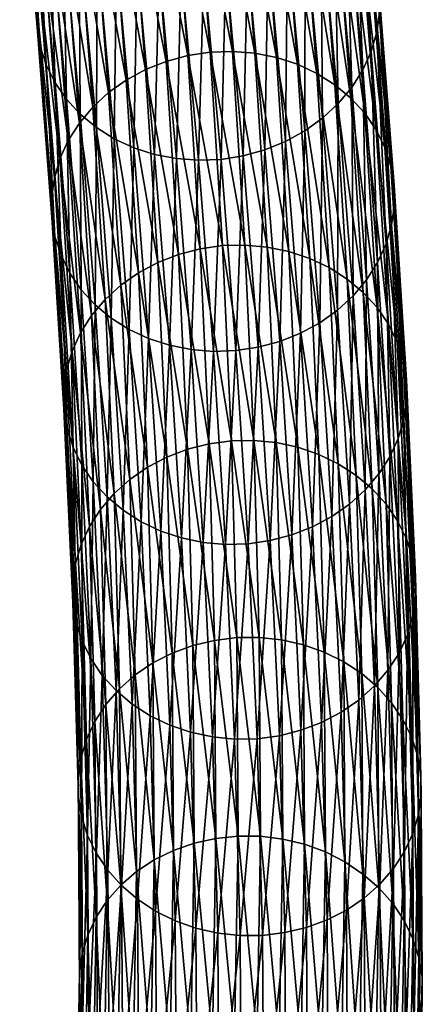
# Model space of a CAD drawing. Header units: centimetres. Extents: x -1886 to 2760, y -2774 to 68.
# Tile 14 of 77: x 2.905 to 3.298, y 52.906 to 53.866. Entities that reach past the tile are written whole.
import ezdxf

# ---------------------------------------------------------------- set-up
doc = ezdxf.new("R2010")
doc.units = ezdxf.units.CM
doc.layers.get('0').update_dxf_attribs({"true_color": 0x086e87})

msp = doc.modelspace()

# ---------------------------------------------------------------- meshes
at = {"color": 9, "true_color": 0xc1c1c1}
mesh = msp.add_polyface(dxfattribs=at)
corners = [(3.255757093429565, 53.89165496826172, -1104.908447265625), (3.270260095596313, 53.70380401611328, -1104.734619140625), (3.270440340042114, 53.68468856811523, -1104.73779296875), (3.255929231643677, 53.87250518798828, -1104.91162109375), (3.267768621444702, 53.66563034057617, -1104.740844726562), (3.253262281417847, 53.85338592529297, -1104.91455078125), (3.23872709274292, 54.07759094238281, -1105.081665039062), (3.23891019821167, 54.05839538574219, -1105.084716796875), (3.236247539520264, 54.03921890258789, -1105.087646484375), (3.254155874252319, 53.62900161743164, -1104.746459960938), (3.239661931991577, 53.81658935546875, -1104.920043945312), (3.247815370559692, 53.83464050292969, -1104.91748046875), (3.222656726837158, 54.00225830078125, -1105.093017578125), (3.230804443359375, 54.0203971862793, -1105.090454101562), (3.26231837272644, 53.64695739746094, -1104.743774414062), (3.228871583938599, 53.79955673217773, -1104.922485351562), (3.211875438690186, 53.98512268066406, -1105.095336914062), (3.215694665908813, 53.78380966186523, -1104.924560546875), (3.198705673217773, 53.96926116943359, -1105.097412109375), (3.18315052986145, 53.75720977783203, -1104.927734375), (3.166183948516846, 53.94240188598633, -1105.100341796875), (3.183391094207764, 53.95493698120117, -1105.098999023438), (3.200369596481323, 53.76960754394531, -1104.926391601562), (3.164283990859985, 53.74686431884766, -1104.928833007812), (3.147329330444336, 53.93192291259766, -1105.101196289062), (3.144123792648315, 53.73870849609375, -1104.929443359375), (3.12718391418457, 53.92362213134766, -1105.101684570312), (3.101361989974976, 53.72943115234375, -1104.929443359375), (3.084441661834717, 53.9140739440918, -1105.101440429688), (3.106099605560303, 53.91763687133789, -1105.101806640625), (3.123028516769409, 53.73286056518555, -1104.9296875), (3.086698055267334, 54.10046005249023, -1105.273315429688), (3.10776424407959, 54.10658645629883, -1105.2734375), (3.079472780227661, 53.72855377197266, -1104.928833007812), (3.076252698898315, 54.0208625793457, -1104.881225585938), (3.09069037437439, 53.83391952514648, -1104.708374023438), (3.112591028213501, 53.83465194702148, -1104.708862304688), (3.098146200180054, 54.0217399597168, -1104.8818359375), (3.134334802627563, 53.8328971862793, -1104.709716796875), (3.119879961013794, 54.02012252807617, -1104.882934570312), (3.175883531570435, 53.82211685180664, -1104.712646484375), (3.161410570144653, 54.00959396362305, -1104.885986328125), (3.141094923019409, 54.01605987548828, -1104.88427734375), (3.155560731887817, 53.82870101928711, -1104.711059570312), (3.194939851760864, 53.81319427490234, -1104.714599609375), (3.180454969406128, 54.00078201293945, -1104.88818359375), (3.212441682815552, 53.80214309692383, -1104.716918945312), (3.197944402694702, 53.98982238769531, -1104.890502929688), (3.241613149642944, 53.77449417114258, -1104.722290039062), (3.227108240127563, 53.96229934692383, -1104.89599609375), (3.213591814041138, 53.97692489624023, -1104.893188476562), (3.228091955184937, 53.7891731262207, -1104.719482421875), (3.252715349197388, 53.75830459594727, -1104.725219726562), (3.238208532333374, 53.94615173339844, -1104.899047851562), (3.261277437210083, 53.74091720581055, -1104.728271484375), (3.246764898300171, 53.92879104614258, -1104.902099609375), (3.252658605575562, 53.91051864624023, -1104.9052734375), (3.267168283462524, 53.72265243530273, -1104.7314453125), (3.235630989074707, 54.09648132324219, -1105.078491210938), (3.229741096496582, 54.1147575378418, -1105.075317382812), (3.124505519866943, 53.64585113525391, -1104.535400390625), (3.14626407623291, 53.6439323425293, -1104.5361328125), (3.187827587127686, 53.63286972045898, -1104.538696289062), (3.167492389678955, 53.63959503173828, -1104.537231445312)]
mesh.append_faces([[corners[k] for k in face] for face in [(0, 1, 2), (2, 3, 0), (4, 5, 3), (6, 0, 3), (7, 3, 5), (5, 8, 7), (9, 10, 11), (10, 12, 13), (13, 11, 10), (14, 11, 5), (11, 13, 8), (8, 5, 11), (12, 10, 15), (15, 16, 12), (16, 15, 17), (17, 18, 16), (19, 20, 21), (21, 22, 19), (22, 21, 18), (18, 17, 22), (20, 19, 23), (23, 24, 20), (24, 23, 25), (25, 26, 24), (27, 28, 29), (29, 30, 27), (30, 29, 26), (26, 25, 30), (31, 29, 28), (32, 26, 29), (28, 27, 33), (34, 35, 36), (36, 37, 34), (37, 36, 38), (38, 39, 37), (40, 41, 42), (42, 43, 40), (43, 42, 39), (39, 38, 43), (41, 40, 44), (44, 45, 41), (45, 44, 46), (46, 47, 45), (48, 49, 50), (50, 51, 48), (51, 50, 47), (47, 46, 51), (49, 48, 52), (52, 53, 49), (53, 52, 54), (54, 55, 53), (1, 0, 56), (56, 57, 1), (58, 56, 0), (57, 56, 55), (55, 54, 57), (59, 55, 56), (60, 36, 35), (61, 38, 36), (62, 40, 43), (63, 43, 38)]], dxfattribs={"vtx2": -1, "color": 9})
mesh = msp.add_polyface(dxfattribs=at)
corners = [(3.065050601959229, 54.09677124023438, -1105.27294921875), (3.084441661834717, 53.9140739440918, -1105.101440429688), (3.062564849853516, 53.91305541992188, -1105.100708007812), (3.043187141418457, 54.09563064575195, -1105.272094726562), (3.040836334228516, 53.91455078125, -1105.099609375), (3.079472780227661, 53.72855377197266, -1104.928833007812), (3.057733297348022, 53.73017501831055, -1104.927856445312), (3.016203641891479, 53.74071502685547, -1104.924682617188), (2.999333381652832, 53.92485809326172, -1105.09619140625), (3.019639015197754, 53.91850280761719, -1105.09814453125), (3.03652024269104, 53.7342414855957, -1104.926391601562), (3.000284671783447, 54.1008415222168, -1105.269165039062), (3.021472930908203, 54.09700775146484, -1105.270751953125), (2.997159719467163, 53.74952697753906, -1104.922607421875), (2.980293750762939, 53.9335823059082, -1105.093994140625), (2.979669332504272, 53.7604866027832, -1104.920166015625), (2.962814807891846, 53.94446182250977, -1105.091552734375), (2.950501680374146, 53.78800964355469, -1104.914672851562), (2.933658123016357, 53.97187423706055, -1105.0859375), (2.947173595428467, 53.95729446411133, -1105.0888671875), (2.964022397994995, 53.77338409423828, -1104.91748046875), (2.945191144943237, 53.63595581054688, -1104.736938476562), (2.930850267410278, 53.82152557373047, -1104.908569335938), (2.939404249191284, 53.80416107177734, -1104.911743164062), (2.922564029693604, 53.98799133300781, -1105.082885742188), (2.914009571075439, 54.00534439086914, -1105.079711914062), (2.936206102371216, 53.67306900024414, -1104.730590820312), (2.921860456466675, 53.85865783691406, -1104.902221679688), (2.924955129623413, 53.83979415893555, -1104.905395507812), (2.905022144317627, 54.04250335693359, -1105.073364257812), (2.90811824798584, 54.02362060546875, -1105.076538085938), (2.939299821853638, 53.65422439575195, -1104.733764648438), (2.936026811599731, 53.69218444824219, -1104.727416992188), (2.921683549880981, 53.87781143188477, -1104.899169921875), (2.938699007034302, 53.71124267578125, -1104.724365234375), (2.924350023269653, 53.89692687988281, -1104.896118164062), (2.90484094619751, 54.06170654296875, -1105.0703125), (2.952312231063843, 53.74787521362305, -1104.71875), (2.937948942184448, 53.93372344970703, -1104.890625), (2.929800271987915, 53.91567230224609, -1104.893188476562), (2.944151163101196, 53.72991561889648, -1104.721435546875), (2.912945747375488, 54.09969711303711, -1105.064575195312), (2.907509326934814, 54.08087158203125, -1105.0673828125), (2.963107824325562, 53.76479339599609, -1104.71630859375), (2.94874119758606, 53.95074462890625, -1104.88818359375), (2.976296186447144, 53.78041839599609, -1104.714111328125), (2.961920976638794, 53.96648788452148, -1104.886108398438), (3.008857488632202, 53.80674743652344, -1104.710571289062), (2.994460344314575, 53.99309158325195, -1104.882934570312), (2.977246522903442, 53.98069000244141, -1104.884399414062), (2.991626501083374, 53.79449081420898, -1104.712158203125), (3.027733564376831, 53.81694030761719, -1104.70947265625), (3.013330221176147, 54.0034294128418, -1104.881958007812), (3.047905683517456, 53.82494354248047, -1104.708740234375), (3.033491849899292, 54.01158142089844, -1104.881225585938), (3.09069037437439, 53.83391952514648, -1104.708374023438), (3.076252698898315, 54.0208625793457, -1104.881225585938), (3.054583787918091, 54.01743698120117, -1104.881103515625), (3.069009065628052, 53.83064270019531, -1104.708374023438), (3.05979061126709, 53.63662719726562, -1104.53564453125), (3.102591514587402, 53.6452751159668, -1104.535034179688), (3.080904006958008, 53.64215850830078, -1104.53515625)]
mesh.append_faces([[corners[k] for k in face] for face in [(0, 1, 2), (3, 2, 4), (5, 2, 1), (2, 5, 6), (6, 4, 2), (7, 8, 9), (9, 10, 7), (10, 9, 4), (4, 6, 10), (11, 9, 8), (12, 4, 9), (8, 7, 13), (13, 14, 8), (14, 13, 15), (15, 16, 14), (17, 18, 19), (19, 20, 17), (20, 19, 16), (16, 15, 20), (21, 22, 23), (18, 17, 23), (23, 24, 18), (24, 23, 22), (22, 25, 24), (26, 27, 28), (27, 29, 30), (30, 28, 27), (31, 28, 22), (28, 30, 25), (25, 22, 28), (32, 33, 27), (33, 32, 34), (34, 35, 33), (29, 27, 33), (36, 33, 35), (37, 38, 39), (39, 40, 37), (41, 39, 38), (40, 39, 35), (35, 34, 40), (42, 35, 39), (38, 37, 43), (43, 44, 38), (44, 43, 45), (45, 46, 44), (47, 48, 49), (49, 50, 47), (50, 49, 46), (46, 45, 50), (48, 47, 51), (51, 52, 48), (52, 51, 53), (53, 54, 52), (55, 56, 57), (57, 58, 55), (58, 57, 54), (54, 53, 58), (59, 53, 51), (60, 55, 58), (61, 58, 53)]], dxfattribs={"vtx2": -1, "color": 9})
mesh = msp.add_polyface(dxfattribs=at)
corners = [(3.255929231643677, 53.87250518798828, -1104.91162109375), (3.270440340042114, 53.68468856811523, -1104.73779296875), (3.267768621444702, 53.66563034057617, -1104.740844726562), (3.247815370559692, 53.83464050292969, -1104.91748046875), (3.26231837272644, 53.64695739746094, -1104.743774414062), (3.254155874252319, 53.62900161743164, -1104.746459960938), (3.253262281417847, 53.85338592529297, -1104.91455078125), (3.239661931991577, 53.81658935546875, -1104.920043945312), (3.243363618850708, 53.61206817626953, -1104.7490234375), (3.228871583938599, 53.79955673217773, -1104.922485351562), (3.230171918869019, 53.59645080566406, -1104.751220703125), (3.215694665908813, 53.78380966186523, -1104.924560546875), (3.197613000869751, 53.57011032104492, -1104.754638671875), (3.18315052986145, 53.75720977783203, -1104.927734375), (3.200369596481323, 53.76960754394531, -1104.926391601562), (3.214842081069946, 53.58237075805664, -1104.753051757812), (3.178735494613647, 53.55991744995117, -1104.755737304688), (3.164283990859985, 53.74686431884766, -1104.928833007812), (3.158561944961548, 53.55191421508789, -1104.756469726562), (3.144123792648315, 53.73870849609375, -1104.929443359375), (3.115778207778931, 53.54293823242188, -1104.7568359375), (3.101361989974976, 53.72943115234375, -1104.929443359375), (3.123028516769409, 53.73286056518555, -1104.9296875), (3.137460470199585, 53.54621124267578, -1104.7568359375), (3.270260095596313, 53.70380401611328, -1104.734619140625), (3.282233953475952, 53.51409912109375, -1104.560180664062), (3.28241229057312, 53.49501800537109, -1104.563354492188), (3.279733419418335, 53.47601699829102, -1104.56640625), (3.266117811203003, 53.43955230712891, -1104.572265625), (3.274280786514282, 53.45741653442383, -1104.569458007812), (3.255313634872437, 53.42273712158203, -1104.574829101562), (3.242119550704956, 53.40723419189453, -1104.5771484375), (3.22678017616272, 53.3932991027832, -1104.5791015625), (3.102591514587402, 53.6452751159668, -1104.535034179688), (3.111453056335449, 53.45498275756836, -1104.361083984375), (3.133365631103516, 53.45535278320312, -1104.361206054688), (3.124505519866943, 53.64585113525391, -1104.535400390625), (3.112591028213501, 53.83465194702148, -1104.708862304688), (3.14626407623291, 53.6439323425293, -1104.5361328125), (3.155128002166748, 53.4532470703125, -1104.36181640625), (3.155560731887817, 53.82870101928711, -1104.711059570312), (3.167492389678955, 53.63959503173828, -1104.537231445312), (3.187827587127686, 53.63286972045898, -1104.538696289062), (3.134334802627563, 53.8328971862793, -1104.709716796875), (3.196707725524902, 53.44181823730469, -1104.364135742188), (3.17636775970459, 53.44871520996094, -1104.36279296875), (3.175883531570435, 53.82211685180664, -1104.712646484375), (3.206889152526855, 53.62382507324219, -1104.54052734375), (3.194939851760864, 53.81319427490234, -1104.714599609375), (3.215774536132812, 53.4326171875, -1104.365844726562), (3.22439432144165, 53.61266708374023, -1104.542724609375), (3.212441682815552, 53.80214309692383, -1104.716918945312), (3.233281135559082, 53.42131805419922, -1104.367919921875), (3.253579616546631, 53.58485412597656, -1104.547973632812), (3.241613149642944, 53.77449417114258, -1104.722290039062), (3.228091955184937, 53.7891731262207, -1104.719482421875), (3.240051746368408, 53.599609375, -1104.545166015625), (3.26246976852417, 53.39328384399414, -1104.372802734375), (3.248945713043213, 53.40813827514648, -1104.370239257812), (3.264686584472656, 53.56861877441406, -1104.55078125), (3.252715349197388, 53.75830459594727, -1104.725219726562), (3.273245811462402, 53.55120849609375, -1104.553833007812), (3.261277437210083, 53.74091720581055, -1104.728271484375), (3.267168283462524, 53.72265243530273, -1104.7314453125), (3.279139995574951, 53.53293228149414, -1104.557006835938)]
mesh.append_faces([[corners[k] for k in face] for face in [(0, 1, 2), (3, 4, 5), (6, 2, 4), (7, 5, 8), (8, 9, 7), (9, 8, 10), (10, 11, 9), (12, 13, 14), (14, 15, 12), (15, 14, 11), (11, 10, 15), (13, 12, 16), (16, 17, 13), (17, 16, 18), (18, 19, 17), (20, 21, 22), (22, 23, 20), (23, 22, 19), (19, 18, 23), (24, 25, 26), (26, 1, 24), (1, 26, 27), (27, 2, 1), (28, 5, 4), (4, 29, 28), (29, 4, 2), (2, 27, 29), (30, 8, 5), (31, 10, 8), (32, 15, 10), (33, 34, 35), (35, 36, 33), (37, 36, 38), (36, 35, 39), (39, 38, 36), (40, 41, 42), (43, 38, 41), (44, 42, 41), (45, 41, 38), (38, 39, 45), (46, 42, 47), (47, 48, 46), (49, 47, 42), (48, 47, 50), (50, 51, 48), (52, 50, 47), (53, 54, 55), (55, 56, 53), (56, 55, 51), (51, 50, 56), (57, 53, 56), (58, 56, 50), (54, 53, 59), (59, 60, 54), (60, 59, 61), (61, 62, 60), (25, 24, 63), (63, 64, 25), (64, 63, 62), (62, 61, 64)]], dxfattribs={"vtx2": -1, "color": 9})
mesh = msp.add_polyface(dxfattribs=at)
corners = [(3.101361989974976, 53.72943115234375, -1104.929443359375), (3.115778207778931, 53.54293823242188, -1104.7568359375), (3.093877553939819, 53.54220199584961, -1104.75634765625), (3.079472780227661, 53.72855377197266, -1104.928833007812), (3.072130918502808, 53.54396057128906, -1104.755493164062), (3.057733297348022, 53.73017501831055, -1104.927856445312), (3.030584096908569, 53.55474472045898, -1104.752563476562), (3.016203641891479, 53.74071502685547, -1104.924682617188), (3.03652024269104, 53.7342414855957, -1104.926391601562), (3.050909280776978, 53.54815673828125, -1104.754150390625), (3.011527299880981, 53.56367111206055, -1104.750610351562), (2.997159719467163, 53.74952697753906, -1104.922607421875), (2.994029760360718, 53.57472610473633, -1104.748291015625), (2.979669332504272, 53.7604866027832, -1104.920166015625), (2.964857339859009, 53.60237503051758, -1104.742919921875), (2.950501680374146, 53.78800964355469, -1104.914672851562), (2.964022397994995, 53.77338409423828, -1104.91748046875), (2.9783775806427, 53.58769607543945, -1104.745727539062), (2.953747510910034, 53.61857223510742, -1104.739990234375), (2.939404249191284, 53.80416107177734, -1104.911743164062), (2.945191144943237, 53.63595581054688, -1104.736938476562), (2.924955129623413, 53.83979415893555, -1104.905395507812), (2.939299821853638, 53.65422439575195, -1104.733764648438), (2.936206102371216, 53.67306900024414, -1104.730590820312), (2.930850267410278, 53.82152557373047, -1104.908569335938), (2.921860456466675, 53.85865783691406, -1104.902221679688), (2.936026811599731, 53.69218444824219, -1104.727416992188), (2.976685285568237, 53.41509628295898, -1104.570678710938), (2.990212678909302, 53.40033721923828, -1104.573364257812), (2.965576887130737, 53.43133544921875, -1104.567749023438), (2.957018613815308, 53.44874572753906, -1104.564697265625), (2.948028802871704, 53.48585891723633, -1104.558349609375), (2.951122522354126, 53.46702575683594, -1104.5615234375), (2.947853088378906, 53.50494003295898, -1104.55517578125), (2.950531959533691, 53.5239372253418, -1104.552124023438), (2.938699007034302, 53.71124267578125, -1104.724365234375), (2.964145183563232, 53.56040191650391, -1104.54638671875), (2.952312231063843, 53.74787521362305, -1104.71875), (2.944151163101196, 53.72991561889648, -1104.721435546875), (2.955983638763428, 53.54253768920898, -1104.549194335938), (2.974949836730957, 53.57721328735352, -1104.543823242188), (2.963107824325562, 53.76479339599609, -1104.71630859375), (2.988146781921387, 53.59271240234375, -1104.54150390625), (2.976296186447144, 53.78041839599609, -1104.714111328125), (2.996967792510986, 53.40356063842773, -1104.36865234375), (3.020723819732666, 53.61875152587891, -1104.537841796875), (3.008857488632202, 53.80674743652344, -1104.710571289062), (2.991626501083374, 53.79449081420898, -1104.712158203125), (3.00348424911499, 53.60664367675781, -1104.53955078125), (3.02955150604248, 53.42926025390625, -1104.364624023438), (3.012312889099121, 53.41732788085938, -1104.366455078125), (3.039607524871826, 53.6287841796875, -1104.536499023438), (3.027733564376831, 53.81694030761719, -1104.70947265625), (3.04845142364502, 53.4390983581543, -1104.363159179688), (3.05979061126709, 53.63662719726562, -1104.53564453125), (3.068634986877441, 53.44674682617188, -1104.362060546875), (3.069009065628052, 53.83064270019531, -1104.708374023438), (3.080904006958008, 53.64215850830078, -1104.53515625), (3.102591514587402, 53.6452751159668, -1104.535034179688), (3.047905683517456, 53.82494354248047, -1104.708740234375), (3.111453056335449, 53.45498275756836, -1104.361083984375), (3.089751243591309, 53.45207977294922, -1104.361328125), (3.09069037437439, 53.83391952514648, -1104.708374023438), (3.124505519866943, 53.64585113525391, -1104.535400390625)]
mesh.append_faces([[corners[k] for k in face] for face in [(0, 1, 2), (2, 3, 0), (3, 2, 4), (4, 5, 3), (6, 7, 8), (8, 9, 6), (9, 8, 5), (5, 4, 9), (7, 6, 10), (10, 11, 7), (11, 10, 12), (12, 13, 11), (14, 15, 16), (16, 17, 14), (17, 16, 13), (13, 12, 17), (15, 14, 18), (18, 19, 15), (19, 18, 20), (21, 22, 23), (24, 20, 22), (25, 23, 26), (27, 14, 17), (28, 17, 12), (29, 18, 14), (30, 20, 18), (31, 23, 22), (22, 32, 31), (32, 22, 20), (20, 30, 32), (23, 31, 33), (33, 26, 23), (26, 33, 34), (34, 35, 26), (36, 37, 38), (38, 39, 36), (39, 38, 35), (35, 34, 39), (37, 36, 40), (40, 41, 37), (41, 40, 42), (42, 43, 41), (44, 42, 40), (45, 46, 47), (47, 48, 45), (48, 47, 43), (43, 42, 48), (49, 45, 48), (50, 48, 42), (46, 45, 51), (51, 52, 46), (53, 51, 45), (52, 51, 54), (55, 54, 51), (56, 57, 58), (59, 54, 57), (60, 58, 57), (57, 61, 60), (61, 57, 54), (62, 58, 63)]], dxfattribs={"vtx2": -1, "color": 9})
mesh = msp.add_polyface(dxfattribs=at)
corners = [(3.105762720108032, 53.35408782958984, -1104.583251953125), (3.093877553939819, 53.54220199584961, -1104.75634765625), (3.115778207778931, 53.54293823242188, -1104.7568359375), (3.084003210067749, 53.35600280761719, -1104.58251953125), (3.072130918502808, 53.54396057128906, -1104.755493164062), (3.092840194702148, 53.16637420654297, -1104.408935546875), (3.042438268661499, 53.36707305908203, -1104.579833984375), (3.030584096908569, 53.55474472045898, -1104.752563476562), (3.050909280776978, 53.54815673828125, -1104.754150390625), (3.062772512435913, 53.36034774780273, -1104.581420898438), (3.051262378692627, 53.17780303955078, -1104.40673828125), (3.071599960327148, 53.17090606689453, -1104.408081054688), (3.023375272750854, 53.37611770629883, -1104.578002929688), (3.011527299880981, 53.56367111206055, -1104.750610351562), (3.032193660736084, 53.18701553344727, -1104.405029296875), (3.005872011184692, 53.38727569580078, -1104.575805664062), (2.994029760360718, 53.57472610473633, -1104.748291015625), (3.014689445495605, 53.19831085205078, -1104.402954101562), (2.9783775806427, 53.58769607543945, -1104.745727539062), (2.990212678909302, 53.40033721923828, -1104.573364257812), (2.976685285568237, 53.41509628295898, -1104.570678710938), (2.985496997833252, 53.22634506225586, -1104.39794921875), (2.999025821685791, 53.21149444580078, -1104.400634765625), (2.964857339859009, 53.60237503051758, -1104.742919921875), (2.965576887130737, 53.43133544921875, -1104.567749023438), (2.97438383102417, 53.2426643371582, -1104.395141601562), (2.953747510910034, 53.61857223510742, -1104.739990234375), (2.957018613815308, 53.44874572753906, -1104.564697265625), (2.965821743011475, 53.26012420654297, -1104.392211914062), (2.956834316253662, 53.29725646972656, -1104.385864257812), (2.948028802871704, 53.48585891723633, -1104.558349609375), (2.951122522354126, 53.46702575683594, -1104.5615234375), (2.959930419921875, 53.27842712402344, -1104.389038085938), (2.956658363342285, 53.31630706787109, -1104.382690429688), (2.947853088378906, 53.50494003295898, -1104.55517578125), (2.959336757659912, 53.33525085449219, -1104.379638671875), (2.950531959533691, 53.5239372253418, -1104.552124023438), (2.978249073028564, 53.18147277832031, -1104.200805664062), (2.972959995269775, 53.37152862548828, -1104.373657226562), (2.964794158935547, 53.3537712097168, -1104.376586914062), (2.964145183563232, 53.56040191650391, -1104.54638671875), (2.955983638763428, 53.54253768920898, -1104.549194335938), (2.983765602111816, 53.38821029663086, -1104.370971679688), (2.974949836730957, 53.57721328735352, -1104.543823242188), (2.996967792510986, 53.40356063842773, -1104.36865234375), (2.989054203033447, 53.19800186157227, -1104.197998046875), (3.002256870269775, 53.21316909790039, -1104.195434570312), (3.034846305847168, 53.23843002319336, -1104.191162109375), (3.02955150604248, 53.42926025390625, -1104.364624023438), (3.012312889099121, 53.41732788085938, -1104.366455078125), (3.017599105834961, 53.22672653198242, -1104.193115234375), (3.00348424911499, 53.60664367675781, -1104.53955078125), (2.988146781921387, 53.59271240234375, -1104.54150390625), (3.020723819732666, 53.61875152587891, -1104.537841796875), (3.04845142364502, 53.4390983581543, -1104.363159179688), (3.039607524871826, 53.6287841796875, -1104.536499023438), (3.068634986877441, 53.44674682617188, -1104.362060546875), (3.053736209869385, 53.24803161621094, -1104.189453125), (3.073923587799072, 53.25542068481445, -1104.188110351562), (3.11674165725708, 53.26311874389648, -1104.186645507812), (3.111453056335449, 53.45498275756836, -1104.361083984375), (3.089751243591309, 53.45207977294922, -1104.361328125), (3.095044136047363, 53.26048278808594, -1104.187133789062), (3.05979061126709, 53.63662719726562, -1104.53564453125)]
mesh.append_faces([[corners[k] for k in face] for face in [(0, 1, 2), (1, 0, 3), (3, 4, 1), (5, 3, 0), (6, 7, 8), (8, 9, 6), (9, 8, 4), (4, 3, 9), (10, 6, 9), (11, 9, 3), (7, 6, 12), (12, 13, 7), (14, 12, 6), (13, 12, 15), (15, 16, 13), (17, 15, 12), (18, 19, 20), (16, 15, 19), (21, 20, 19), (22, 19, 15), (23, 20, 24), (20, 21, 25), (25, 24, 20), (26, 24, 27), (24, 25, 28), (28, 27, 24), (29, 30, 31), (31, 32, 29), (32, 31, 27), (27, 28, 32), (30, 29, 33), (33, 34, 30), (34, 33, 35), (35, 36, 34), (37, 38, 39), (38, 40, 41), (41, 39, 38), (39, 41, 36), (36, 35, 39), (40, 38, 42), (42, 43, 40), (43, 42, 44), (45, 42, 38), (46, 44, 42), (47, 48, 49), (49, 50, 47), (50, 49, 44), (51, 49, 48), (52, 44, 49), (53, 48, 54), (55, 54, 56), (48, 47, 57), (57, 54, 48), (54, 57, 58), (58, 56, 54), (59, 60, 61), (61, 62, 59), (62, 61, 56), (56, 58, 62), (63, 56, 61)]], dxfattribs={"vtx2": -1, "color": 9})
mesh = msp.add_polyface(dxfattribs=at)
corners = [(3.282233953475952, 53.51409912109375, -1104.560180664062), (3.291138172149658, 53.32238006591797, -1104.384887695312), (3.291309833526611, 53.3033332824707, -1104.388061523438), (3.28241229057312, 53.49501800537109, -1104.563354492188), (3.288630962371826, 53.28438949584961, -1104.39111328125), (3.279733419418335, 53.47601699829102, -1104.56640625), (3.275005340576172, 53.24810791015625, -1104.397094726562), (3.266117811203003, 53.43955230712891, -1104.572265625), (3.274280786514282, 53.45741653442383, -1104.569458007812), (3.283173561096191, 53.26587677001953, -1104.394165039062), (3.254155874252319, 53.62900161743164, -1104.746459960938), (3.255313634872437, 53.42273712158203, -1104.574829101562), (3.264198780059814, 53.23142623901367, -1104.399780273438), (3.243363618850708, 53.61206817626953, -1104.7490234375), (3.242119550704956, 53.40723419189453, -1104.5771484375), (3.251001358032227, 53.21607208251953, -1104.402221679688), (3.209543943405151, 53.38118743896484, -1104.580810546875), (3.197613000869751, 53.57011032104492, -1104.754638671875), (3.214842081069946, 53.58237075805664, -1104.753051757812), (3.22678017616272, 53.3932991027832, -1104.5791015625), (3.230171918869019, 53.59645080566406, -1104.751220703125), (3.218413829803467, 53.19036865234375, -1104.406127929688), (3.235656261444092, 53.20230102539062, -1104.404296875), (3.190654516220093, 53.37114715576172, -1104.58203125), (3.178735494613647, 53.55991744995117, -1104.755737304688), (3.199517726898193, 53.18052291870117, -1104.407592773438), (3.170476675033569, 53.36330795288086, -1104.5830078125), (3.158561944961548, 53.55191421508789, -1104.756469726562), (3.179338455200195, 53.17287063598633, -1104.40869140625), (3.127668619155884, 53.35466003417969, -1104.58349609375), (3.115778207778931, 53.54293823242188, -1104.7568359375), (3.137460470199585, 53.54621124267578, -1104.7568359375), (3.14936089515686, 53.35777282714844, -1104.58349609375), (3.136518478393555, 53.16462707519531, -1104.40966796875), (3.158214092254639, 53.16754150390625, -1104.409423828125), (3.105762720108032, 53.35408782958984, -1104.583251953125), (3.114602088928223, 53.16426467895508, -1104.409545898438), (3.111453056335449, 53.45498275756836, -1104.361083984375), (3.11674165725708, 53.26311874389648, -1104.186645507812), (3.138658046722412, 53.26322174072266, -1104.1865234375), (3.133365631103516, 53.45535278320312, -1104.361206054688), (3.160421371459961, 53.26084899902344, -1104.186889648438), (3.155128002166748, 53.4532470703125, -1104.36181640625), (3.201995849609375, 53.24892807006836, -1104.188720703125), (3.196707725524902, 53.44181823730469, -1104.364135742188), (3.17636775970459, 53.44871520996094, -1104.36279296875), (3.181658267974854, 53.25606536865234, -1104.187622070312), (3.167492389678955, 53.63959503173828, -1104.537231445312), (3.187827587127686, 53.63286972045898, -1104.538696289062), (3.215774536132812, 53.4326171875, -1104.365844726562), (3.206889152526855, 53.62382507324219, -1104.54052734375), (3.233281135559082, 53.42131805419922, -1104.367919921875), (3.221062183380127, 53.23950958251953, -1104.190185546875), (3.238574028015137, 53.22800827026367, -1104.192138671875), (3.267765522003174, 53.19966125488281, -1104.196655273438), (3.26246976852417, 53.39328384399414, -1104.372802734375), (3.248945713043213, 53.40813827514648, -1104.370239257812), (3.254238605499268, 53.21465682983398, -1104.194213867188), (3.240051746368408, 53.599609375, -1104.545166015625), (3.22439432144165, 53.61266708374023, -1104.542724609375), (3.253579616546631, 53.58485412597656, -1104.547973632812), (3.273582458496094, 53.37697219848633, -1104.375610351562), (3.264686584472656, 53.56861877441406, -1104.55078125), (3.282148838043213, 53.35951232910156, -1104.378540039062), (3.273245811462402, 53.55120849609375, -1104.553833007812), (3.278872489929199, 53.1832389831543, -1104.199462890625), (3.287435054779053, 53.16569519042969, -1104.202270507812), (3.279139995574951, 53.53293228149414, -1104.557006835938), (3.288041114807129, 53.34121322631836, -1104.381713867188)]
mesh.append_faces([[corners[k] for k in face] for face in [(0, 1, 2), (2, 3, 0), (3, 2, 4), (4, 5, 3), (6, 7, 8), (8, 9, 6), (9, 8, 5), (5, 4, 9), (10, 7, 11), (7, 6, 12), (12, 11, 7), (13, 11, 14), (15, 14, 11), (16, 17, 18), (18, 19, 16), (20, 14, 19), (21, 16, 19), (22, 19, 14), (17, 16, 23), (23, 24, 17), (25, 23, 16), (24, 23, 26), (26, 27, 24), (28, 26, 23), (29, 30, 31), (31, 32, 29), (32, 31, 27), (27, 26, 32), (33, 29, 32), (34, 32, 26), (30, 29, 35), (36, 35, 29), (37, 38, 39), (39, 40, 37), (40, 39, 41), (41, 42, 40), (43, 44, 45), (45, 46, 43), (46, 45, 42), (42, 41, 46), (47, 45, 44), (48, 44, 49), (50, 49, 51), (44, 43, 52), (52, 49, 44), (49, 52, 53), (53, 51, 49), (54, 55, 56), (57, 56, 51), (58, 56, 55), (59, 51, 56), (60, 55, 61), (61, 62, 60), (62, 61, 63), (63, 64, 62), (65, 61, 55), (66, 63, 61), (1, 0, 67), (67, 68, 1), (68, 67, 64), (64, 63, 68)]], dxfattribs={"vtx2": -1, "color": 9})
mesh = msp.add_polyface(dxfattribs=at)
corners = [(3.297739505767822, 52.9133186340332, -1104.0341796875), (3.296595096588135, 53.10948944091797, -1104.211669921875), (3.296421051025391, 53.12850952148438, -1104.20849609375), (3.291138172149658, 53.32238006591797, -1104.384887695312), (3.291309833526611, 53.3033332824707, -1104.388061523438), (3.293918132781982, 53.09060287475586, -1104.21484375), (3.288630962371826, 53.28438949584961, -1104.39111328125), (3.280294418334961, 53.05454254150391, -1104.220947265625), (3.275005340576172, 53.24810791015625, -1104.397094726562), (3.283173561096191, 53.26587677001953, -1104.394165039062), (3.288460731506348, 53.07217788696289, -1104.218017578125), (3.255313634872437, 53.42273712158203, -1104.574829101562), (3.264198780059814, 53.23142623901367, -1104.399780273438), (3.251001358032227, 53.21607208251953, -1104.402221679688), (3.269481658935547, 53.03801727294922, -1104.223754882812), (3.256284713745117, 53.02284622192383, -1104.226318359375), (3.223698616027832, 52.99757385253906, -1104.230712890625), (3.218413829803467, 53.19036865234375, -1104.406127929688), (3.235656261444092, 53.20230102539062, -1104.404296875), (3.240938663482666, 53.00928115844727, -1104.228637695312), (3.22678017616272, 53.3932991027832, -1104.5791015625), (3.242119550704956, 53.40723419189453, -1104.5771484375), (3.209543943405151, 53.38118743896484, -1104.580810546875), (3.199517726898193, 53.18052291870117, -1104.407592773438), (3.190654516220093, 53.37114715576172, -1104.58203125), (3.179338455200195, 53.17287063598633, -1104.40869140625), (3.204806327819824, 52.98797225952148, -1104.232421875), (3.184615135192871, 52.98058319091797, -1104.233642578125), (3.141798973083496, 52.97287750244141, -1104.235107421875), (3.136518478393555, 53.16462707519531, -1104.40966796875), (3.158214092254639, 53.16754150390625, -1104.409423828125), (3.163497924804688, 52.97551345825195, -1104.234619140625), (3.14936089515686, 53.35777282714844, -1104.58349609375), (3.170476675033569, 53.36330795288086, -1104.5830078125), (3.127668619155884, 53.35466003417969, -1104.58349609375), (3.114602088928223, 53.16426467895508, -1104.409545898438), (3.139862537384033, 53.06947326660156, -1104.01123046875), (3.138658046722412, 53.26322174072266, -1104.1865234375), (3.11674165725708, 53.26311874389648, -1104.186645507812), (3.161616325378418, 53.06674575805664, -1104.01123046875), (3.160421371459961, 53.26084899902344, -1104.186889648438), (3.203174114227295, 53.05416107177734, -1104.012451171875), (3.201995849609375, 53.24892807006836, -1104.188720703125), (3.181658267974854, 53.25606536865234, -1104.187622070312), (3.182845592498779, 53.06162261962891, -1104.01171875), (3.222236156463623, 53.04442977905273, -1104.013793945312), (3.221062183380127, 53.23950958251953, -1104.190185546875), (3.239737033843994, 53.03266143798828, -1104.015380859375), (3.238574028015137, 53.22800827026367, -1104.192138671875), (3.268918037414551, 53.00386047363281, -1104.01953125), (3.267765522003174, 53.19966125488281, -1104.196655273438), (3.254238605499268, 53.21465682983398, -1104.194213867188), (3.25539493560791, 53.01906204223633, -1104.017333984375), (3.248945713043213, 53.40813827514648, -1104.370239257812), (3.233281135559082, 53.42131805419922, -1104.367919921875), (3.28002405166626, 52.98727416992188, -1104.022094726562), (3.278872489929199, 53.1832389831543, -1104.199462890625), (3.288580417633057, 52.9696159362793, -1104.02490234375), (3.287435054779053, 53.16569519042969, -1104.202270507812), (3.26246976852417, 53.39328384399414, -1104.372802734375), (3.273582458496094, 53.37697219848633, -1104.375610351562), (3.297563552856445, 52.93232727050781, -1104.031005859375), (3.293328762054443, 53.1473503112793, -1104.205322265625), (3.288041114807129, 53.34121322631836, -1104.381713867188), (3.294469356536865, 52.95119476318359, -1104.02783203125), (3.282148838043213, 53.35951232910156, -1104.378540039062)]
mesh.append_faces([[corners[k] for k in face] for face in [(0, 1, 2), (3, 2, 1), (1, 4, 3), (4, 1, 5), (5, 6, 4), (7, 8, 9), (9, 10, 7), (10, 9, 6), (6, 5, 10), (11, 12, 13), (8, 7, 14), (14, 12, 8), (12, 14, 15), (15, 13, 12), (16, 17, 18), (18, 19, 16), (19, 18, 13), (13, 15, 19), (20, 18, 17), (21, 13, 18), (22, 17, 23), (24, 23, 25), (17, 16, 26), (26, 23, 17), (23, 26, 27), (27, 25, 23), (28, 29, 30), (31, 30, 25), (25, 27, 31), (32, 30, 29), (33, 25, 30), (34, 29, 35), (36, 37, 38), (37, 36, 39), (39, 40, 37), (41, 42, 43), (43, 44, 41), (44, 43, 40), (40, 39, 44), (42, 41, 45), (45, 46, 42), (46, 45, 47), (47, 48, 46), (49, 50, 51), (51, 52, 49), (53, 51, 50), (52, 51, 48), (48, 47, 52), (54, 48, 51), (50, 49, 55), (55, 56, 50), (56, 55, 57), (57, 58, 56), (59, 50, 56), (60, 56, 58), (61, 2, 62), (2, 3, 63), (63, 62, 2), (64, 62, 58), (62, 63, 65), (65, 58, 62)]], dxfattribs={"vtx2": -1, "color": 9})
mesh = msp.add_polyface(dxfattribs=at)
corners = [(3.105762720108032, 53.35408782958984, -1104.583251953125), (3.114602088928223, 53.16426467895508, -1104.409545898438), (3.092840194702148, 53.16637420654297, -1104.408935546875), (3.119880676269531, 52.9727783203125, -1104.235229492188), (3.136518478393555, 53.16462707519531, -1104.40966796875), (3.098120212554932, 52.97515106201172, -1104.234985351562), (3.056546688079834, 52.9870719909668, -1104.233154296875), (3.051262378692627, 53.17780303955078, -1104.40673828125), (3.071599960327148, 53.17090606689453, -1104.408081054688), (3.076882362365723, 52.97993469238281, -1104.234252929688), (3.062772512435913, 53.36034774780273, -1104.581420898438), (3.084003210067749, 53.35600280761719, -1104.58251953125), (3.042438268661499, 53.36707305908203, -1104.579833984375), (3.032193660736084, 53.18701553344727, -1104.405029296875), (3.023375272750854, 53.37611770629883, -1104.578002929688), (3.014689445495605, 53.19831085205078, -1104.402954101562), (3.037477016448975, 52.99649810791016, -1104.231567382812), (3.019968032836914, 53.00799560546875, -1104.229736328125), (2.990776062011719, 53.03635406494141, -1104.22509765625), (2.985496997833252, 53.22634506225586, -1104.39794921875), (2.999025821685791, 53.21149444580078, -1104.400634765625), (3.004302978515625, 53.02135467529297, -1104.2275390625), (2.990212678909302, 53.40033721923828, -1104.573364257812), (3.005872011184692, 53.38727569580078, -1104.575805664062), (2.979665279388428, 53.05278015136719, -1104.222412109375), (2.97438383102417, 53.2426643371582, -1104.395141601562), (2.971103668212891, 53.0703239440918, -1104.219482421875), (2.965821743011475, 53.26012420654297, -1104.392211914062), (2.962117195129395, 53.10750579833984, -1104.213256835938), (2.956834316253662, 53.29725646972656, -1104.385864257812), (2.959930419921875, 53.27842712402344, -1104.389038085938), (2.965213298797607, 53.08866882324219, -1104.216430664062), (2.963205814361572, 52.93586349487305, -1104.03759765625), (2.961943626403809, 53.12653350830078, -1104.210083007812), (2.965887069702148, 52.95467758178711, -1104.034301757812), (2.964621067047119, 53.14541625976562, -1104.206909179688), (2.956658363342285, 53.31630706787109, -1104.382690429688), (2.959336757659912, 53.33525085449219, -1104.379638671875), (2.97950553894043, 52.99047088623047, -1104.027954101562), (2.978249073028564, 53.18147277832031, -1104.200805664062), (2.970079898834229, 53.16383743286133, -1104.203857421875), (2.971339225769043, 52.97299194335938, -1104.031127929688), (2.964794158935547, 53.3537712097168, -1104.376586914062), (2.990311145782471, 53.00679779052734, -1104.025024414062), (2.989054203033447, 53.19800186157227, -1104.197998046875), (3.003504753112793, 53.021728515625, -1104.022216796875), (3.002256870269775, 53.21316909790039, -1104.195434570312), (2.972959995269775, 53.37152862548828, -1104.373657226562), (2.983765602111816, 53.38821029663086, -1104.370971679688), (3.036081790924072, 53.04643249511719, -1104.017333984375), (3.034846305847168, 53.23843002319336, -1104.191162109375), (3.017599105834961, 53.22672653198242, -1104.193115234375), (3.01884651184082, 53.03501892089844, -1104.019653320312), (2.996967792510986, 53.40356063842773, -1104.36865234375), (3.054970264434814, 53.05570220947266, -1104.015380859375), (3.053736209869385, 53.24803161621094, -1104.189453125), (3.075150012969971, 53.06274795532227, -1104.013793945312), (3.073923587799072, 53.25542068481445, -1104.188110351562), (3.117955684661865, 53.06973266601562, -1104.01171875), (3.11674165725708, 53.26311874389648, -1104.186645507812), (3.095044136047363, 53.26048278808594, -1104.187133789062), (3.09626579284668, 53.06745910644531, -1104.012573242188), (3.139862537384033, 53.06947326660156, -1104.01123046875)]
mesh.append_faces([[corners[k] for k in face] for face in [(0, 1, 2), (3, 1, 4), (5, 2, 1), (6, 7, 8), (8, 9, 6), (9, 8, 2), (10, 8, 7), (11, 2, 8), (12, 7, 13), (14, 13, 15), (7, 6, 16), (16, 13, 7), (13, 16, 17), (17, 15, 13), (18, 19, 20), (20, 21, 18), (21, 20, 15), (15, 17, 21), (22, 20, 19), (23, 15, 20), (19, 18, 24), (24, 25, 19), (25, 24, 26), (26, 27, 25), (28, 29, 30), (30, 31, 28), (31, 30, 27), (27, 26, 31), (32, 33, 28), (34, 35, 33), (29, 28, 33), (33, 36, 29), (36, 33, 35), (35, 37, 36), (38, 39, 40), (40, 41, 38), (42, 40, 39), (41, 40, 35), (40, 42, 37), (37, 35, 40), (39, 38, 43), (43, 44, 39), (44, 43, 45), (45, 46, 44), (47, 39, 44), (48, 44, 46), (49, 50, 51), (51, 52, 49), (52, 51, 46), (46, 45, 52), (53, 46, 51), (50, 49, 54), (54, 55, 50), (55, 54, 56), (56, 57, 55), (58, 59, 60), (60, 61, 58), (61, 60, 57), (57, 56, 61), (59, 58, 62)]], dxfattribs={"vtx2": -1, "color": 9})
mesh = msp.add_polyface(dxfattribs=at)
corners = [(3.119880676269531, 52.9727783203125, -1104.235229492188), (3.121087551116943, 52.77968215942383, -1104.060424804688), (3.099327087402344, 52.78240966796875, -1104.060424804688), (3.098120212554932, 52.97515106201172, -1104.234985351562), (3.114602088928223, 53.16426467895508, -1104.409545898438), (3.057767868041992, 52.79500198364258, -1104.059204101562), (3.056546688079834, 52.9870719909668, -1104.233154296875), (3.076882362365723, 52.97993469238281, -1104.234252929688), (3.078097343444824, 52.78754425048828, -1104.059936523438), (3.092840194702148, 53.16637420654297, -1104.408935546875), (3.038708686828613, 52.80473327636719, -1104.057983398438), (3.037477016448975, 52.99649810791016, -1104.231567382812), (3.0212082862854, 52.81650543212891, -1104.056274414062), (3.019968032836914, 53.00799560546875, -1104.229736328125), (2.992024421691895, 52.84531402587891, -1104.052124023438), (2.990776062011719, 53.03635406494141, -1104.22509765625), (3.004302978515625, 53.02135467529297, -1104.2275390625), (3.005552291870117, 52.83010482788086, -1104.054321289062), (2.980924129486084, 52.86190032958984, -1104.049560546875), (2.979665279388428, 53.05278015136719, -1104.222412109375), (2.972363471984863, 52.87956237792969, -1104.046752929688), (2.971103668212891, 53.0703239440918, -1104.219482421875), (2.96337890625, 52.91685485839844, -1104.040771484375), (2.962117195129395, 53.10750579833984, -1104.213256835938), (2.965213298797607, 53.08866882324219, -1104.216430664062), (2.966471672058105, 52.89798736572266, -1104.043823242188), (2.963205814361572, 52.93586349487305, -1104.03759765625), (2.961943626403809, 53.12653350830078, -1104.210083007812), (2.965887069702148, 52.95467758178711, -1104.034301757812), (2.964621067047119, 53.14541625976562, -1104.206909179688), (2.971339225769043, 52.97299194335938, -1104.031127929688), (2.977645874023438, 52.67026138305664, -1103.876831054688), (2.969094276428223, 52.68809509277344, -1103.874267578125), (2.960120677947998, 52.72555541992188, -1103.868286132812), (2.963210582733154, 52.70663452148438, -1103.871337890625), (2.959946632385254, 52.74454879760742, -1103.865112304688), (2.962622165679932, 52.76329040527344, -1103.86181640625), (2.976238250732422, 52.79875183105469, -1103.855346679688), (2.97950553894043, 52.99047088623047, -1104.027954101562), (2.968073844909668, 52.78146743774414, -1103.858520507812), (2.987032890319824, 52.81482315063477, -1103.852172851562), (2.990311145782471, 53.00679779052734, -1104.025024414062), (3.00021505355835, 52.82945251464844, -1103.84912109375), (3.003504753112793, 53.021728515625, -1104.022216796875), (3.032766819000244, 52.85341262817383, -1103.843627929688), (3.036081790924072, 53.04643249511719, -1104.017333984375), (3.01884651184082, 53.03501892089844, -1104.019653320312), (3.015541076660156, 52.84239959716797, -1103.84619140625), (3.051639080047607, 52.86226654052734, -1103.841186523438), (3.054970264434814, 53.05570220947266, -1104.015380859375), (3.039776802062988, 52.66805267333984, -1103.6669921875), (3.071801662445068, 52.86886215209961, -1103.839233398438), (3.075150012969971, 53.06274795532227, -1104.013793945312), (3.059892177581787, 52.67410278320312, -1103.664428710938), (3.114570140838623, 52.87490081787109, -1103.836303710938), (3.117955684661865, 53.06973266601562, -1104.01171875), (3.09626579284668, 53.06745910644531, -1104.012573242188), (3.092896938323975, 52.87310409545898, -1103.837524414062), (3.10254955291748, 52.67897033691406, -1103.660522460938), (3.080934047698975, 52.67776489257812, -1103.662353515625), (3.136459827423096, 52.87416076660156, -1103.83544921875)]
mesh.append_faces([[corners[k] for k in face] for face in [(0, 1, 2), (2, 3, 0), (4, 0, 3), (5, 6, 7), (7, 8, 5), (8, 7, 3), (3, 2, 8), (9, 3, 7), (6, 5, 10), (10, 11, 6), (11, 10, 12), (12, 13, 11), (14, 15, 16), (16, 17, 14), (17, 16, 13), (13, 12, 17), (15, 14, 18), (18, 19, 15), (19, 18, 20), (20, 21, 19), (22, 23, 24), (24, 25, 22), (25, 24, 21), (21, 20, 25), (23, 22, 26), (27, 26, 28), (29, 28, 30), (31, 18, 14), (32, 20, 18), (33, 22, 25), (34, 25, 20), (22, 33, 35), (35, 26, 22), (26, 35, 36), (36, 28, 26), (37, 38, 30), (30, 39, 37), (39, 30, 28), (28, 36, 39), (38, 37, 40), (40, 41, 38), (41, 40, 42), (42, 43, 41), (44, 45, 46), (46, 47, 44), (47, 46, 43), (43, 42, 47), (45, 44, 48), (48, 49, 45), (50, 48, 44), (49, 48, 51), (51, 52, 49), (53, 51, 48), (54, 55, 56), (56, 57, 54), (57, 56, 52), (52, 51, 57), (58, 54, 57), (59, 57, 51), (55, 54, 60)]], dxfattribs={"vtx2": -1, "color": 9})
mesh = msp.add_polyface(dxfattribs=at)
corners = [(3.296421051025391, 53.12850952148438, -1104.20849609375), (3.297563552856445, 52.93232727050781, -1104.031005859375), (3.297739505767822, 52.9133186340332, -1104.0341796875), (3.296595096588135, 53.10948944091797, -1104.211669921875), (3.295056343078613, 52.89450454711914, -1104.037353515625), (3.293918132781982, 53.09060287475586, -1104.21484375), (3.281438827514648, 52.85871124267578, -1104.043701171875), (3.280294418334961, 53.05454254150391, -1104.220947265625), (3.288460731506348, 53.07217788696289, -1104.218017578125), (3.289604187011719, 52.87619400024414, -1104.04052734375), (3.270633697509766, 52.84238052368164, -1104.046630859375), (3.269481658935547, 53.03801727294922, -1104.223754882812), (3.257439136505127, 52.82744598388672, -1104.049438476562), (3.256284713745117, 53.02284622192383, -1104.226318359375), (3.224862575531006, 52.8027458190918, -1104.054321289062), (3.223698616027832, 52.99757385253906, -1104.230712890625), (3.240938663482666, 53.00928115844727, -1104.228637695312), (3.242095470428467, 52.81415557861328, -1104.052001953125), (3.205974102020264, 52.79346466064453, -1104.056274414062), (3.204806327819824, 52.98797225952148, -1104.232421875), (3.185795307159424, 52.78641891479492, -1104.057861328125), (3.184615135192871, 52.98058319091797, -1104.233642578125), (3.142990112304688, 52.77942657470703, -1104.059936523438), (3.141798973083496, 52.97287750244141, -1104.235107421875), (3.163497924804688, 52.97551345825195, -1104.234619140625), (3.164680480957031, 52.78170394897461, -1104.05908203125), (3.158214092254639, 53.16754150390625, -1104.409423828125), (3.121087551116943, 52.77968215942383, -1104.060424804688), (3.119880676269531, 52.9727783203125, -1104.235229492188), (3.136518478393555, 53.16462707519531, -1104.40966796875), (3.293328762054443, 53.1473503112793, -1104.205322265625), (3.294469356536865, 52.95119476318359, -1104.02783203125), (3.287435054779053, 53.16569519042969, -1104.202270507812), (3.288580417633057, 52.9696159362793, -1104.02490234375), (3.294023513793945, 52.73366165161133, -1103.851928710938), (3.294198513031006, 52.71466445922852, -1103.855224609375), (3.291521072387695, 52.69592666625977, -1103.8583984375), (3.277910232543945, 52.66046524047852, -1103.864990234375), (3.286071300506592, 52.67775344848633, -1103.86181640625), (3.136459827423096, 52.87416076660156, -1103.83544921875), (3.139862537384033, 53.06947326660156, -1104.01123046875), (3.117955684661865, 53.06973266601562, -1104.01171875), (3.124382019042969, 52.67762756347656, -1103.659057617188), (3.114570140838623, 52.87490081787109, -1103.836303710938), (3.158195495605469, 52.87095642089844, -1103.8349609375), (3.161616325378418, 53.06674575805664, -1104.01123046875), (3.146060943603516, 52.67382431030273, -1103.658203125), (3.199719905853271, 52.85746002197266, -1103.835327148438), (3.203174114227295, 53.05416107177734, -1104.012451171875), (3.182845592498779, 53.06162261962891, -1104.01171875), (3.179405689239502, 52.86536407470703, -1103.8349609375), (3.18747091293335, 52.65918350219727, -1103.657470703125), (3.167214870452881, 52.66765213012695, -1103.657592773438), (3.218760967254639, 52.84732437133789, -1103.836303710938), (3.222236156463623, 53.04442977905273, -1104.013793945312), (3.236247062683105, 52.83517837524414, -1103.837524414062), (3.239737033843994, 53.03266143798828, -1104.015380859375), (3.265403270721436, 52.80576324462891, -1103.841186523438), (3.268918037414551, 53.00386047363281, -1104.01953125), (3.25539493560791, 53.01906204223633, -1104.017333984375), (3.251893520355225, 52.82125091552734, -1103.839111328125), (3.276501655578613, 52.78894424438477, -1103.843505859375), (3.28002405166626, 52.98727416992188, -1104.022094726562), (3.285048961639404, 52.7711181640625, -1103.846069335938), (3.290934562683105, 52.75258255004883, -1103.848999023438)]
mesh.append_faces([[corners[k] for k in face] for face in [(0, 1, 2), (3, 2, 4), (4, 5, 3), (6, 7, 8), (8, 9, 6), (9, 8, 5), (5, 4, 9), (7, 6, 10), (10, 11, 7), (11, 10, 12), (12, 13, 11), (14, 15, 16), (16, 17, 14), (17, 16, 13), (13, 12, 17), (15, 14, 18), (18, 19, 15), (19, 18, 20), (20, 21, 19), (22, 23, 24), (24, 25, 22), (26, 24, 23), (25, 24, 21), (21, 20, 25), (23, 22, 27), (27, 28, 23), (29, 23, 28), (30, 31, 1), (32, 33, 31), (1, 34, 35), (35, 2, 1), (36, 4, 2), (37, 6, 9), (38, 9, 4), (39, 40, 41), (42, 39, 43), (40, 39, 44), (44, 45, 40), (46, 44, 39), (47, 48, 49), (49, 50, 47), (50, 49, 45), (45, 44, 50), (51, 47, 50), (52, 50, 44), (48, 47, 53), (53, 54, 48), (54, 53, 55), (55, 56, 54), (57, 58, 59), (59, 60, 57), (60, 59, 56), (56, 55, 60), (58, 57, 61), (61, 62, 58), (62, 61, 63), (63, 33, 62), (34, 1, 31), (31, 64, 34), (64, 31, 33), (33, 63, 64)]], dxfattribs={"vtx2": -1, "color": 9})
mesh = msp.add_polyface(dxfattribs=at)
corners = [(3.294023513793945, 52.73366165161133, -1103.851928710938), (3.281455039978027, 52.53269958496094, -1103.671630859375), (3.281617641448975, 52.51368713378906, -1103.6748046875), (3.294198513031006, 52.71466445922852, -1103.855224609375), (3.297739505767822, 52.9133186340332, -1104.0341796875), (3.291521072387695, 52.69592666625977, -1103.8583984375), (3.278938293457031, 52.49499893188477, -1103.678100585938), (3.289604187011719, 52.87619400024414, -1104.04052734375), (3.286071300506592, 52.67775344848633, -1103.86181640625), (3.277910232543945, 52.66046524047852, -1103.864990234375), (3.295056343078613, 52.89450454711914, -1104.037353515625), (3.265336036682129, 52.45989608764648, -1103.684936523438), (3.273488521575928, 52.47696304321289, -1103.681518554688), (3.281438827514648, 52.85871124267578, -1104.043701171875), (3.267111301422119, 52.64438629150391, -1103.8681640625), (3.270633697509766, 52.84238052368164, -1104.046630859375), (3.254560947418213, 52.444091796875, -1103.688354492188), (3.253928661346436, 52.62975692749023, -1103.871215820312), (3.257439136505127, 52.82744598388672, -1104.049438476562), (3.241398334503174, 52.42981719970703, -1103.691772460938), (3.221376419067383, 52.60578918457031, -1103.876708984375), (3.224862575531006, 52.8027458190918, -1104.054321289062), (3.242095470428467, 52.81415557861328, -1104.052001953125), (3.238602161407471, 52.61681365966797, -1103.874145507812), (3.208918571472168, 52.40671920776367, -1103.697998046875), (3.226105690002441, 52.41727828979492, -1103.694946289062), (3.202507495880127, 52.5969352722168, -1103.879150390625), (3.205974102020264, 52.79346466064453, -1104.056274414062), (3.182344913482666, 52.59033584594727, -1103.881103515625), (3.185795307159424, 52.78641891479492, -1104.057861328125), (3.139578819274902, 52.58428955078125, -1103.884033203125), (3.142990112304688, 52.77942657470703, -1104.059936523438), (3.164680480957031, 52.78170394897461, -1104.05908203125), (3.161249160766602, 52.58609008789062, -1103.8828125), (3.11768627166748, 52.58503341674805, -1103.884887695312), (3.121087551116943, 52.77968215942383, -1104.060424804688), (3.095949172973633, 52.58824157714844, -1103.885375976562), (3.114570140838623, 52.87490081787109, -1103.836303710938), (3.10254955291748, 52.67897033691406, -1103.660522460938), (3.124382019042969, 52.67762756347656, -1103.659057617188), (3.136459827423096, 52.87416076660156, -1103.83544921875), (3.146060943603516, 52.67382431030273, -1103.658203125), (3.09956693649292, 52.48024749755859, -1103.482543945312), (3.121120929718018, 52.47572326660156, -1103.48095703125), (3.16226863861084, 52.45967102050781, -1103.47900390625), (3.18747091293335, 52.65918350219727, -1103.657470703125), (3.167214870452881, 52.66765213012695, -1103.657592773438), (3.142142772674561, 52.46883010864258, -1103.479736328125), (3.179405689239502, 52.86536407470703, -1103.8349609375), (3.158195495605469, 52.87095642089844, -1103.8349609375), (3.199719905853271, 52.85746002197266, -1103.835327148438), (3.206456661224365, 52.64851379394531, -1103.657836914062), (3.218760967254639, 52.84732437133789, -1103.836303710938), (3.223891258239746, 52.63588333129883, -1103.65869140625), (3.236247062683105, 52.83517837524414, -1103.837524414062), (3.181130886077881, 52.44834899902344, -1103.478881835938), (3.19844388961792, 52.43509292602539, -1103.47900390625), (3.227292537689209, 52.40378952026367, -1103.48095703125), (3.252955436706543, 52.60564422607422, -1103.66162109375), (3.239486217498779, 52.62151336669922, -1103.659912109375), (3.213926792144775, 52.42015838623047, -1103.479858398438), (3.265403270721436, 52.80576324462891, -1103.841186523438), (3.251893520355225, 52.82125091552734, -1103.839111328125), (3.26400899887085, 52.5885124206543, -1103.66357421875), (3.276501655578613, 52.78894424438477, -1103.843505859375), (3.272526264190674, 52.57043075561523, -1103.666015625), (3.285048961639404, 52.7711181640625, -1103.846069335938), (3.290934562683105, 52.75258255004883, -1103.848999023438), (3.278383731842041, 52.55171966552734, -1103.668701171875)]
mesh.append_faces([[corners[k] for k in face] for face in [(0, 1, 2), (2, 3, 0), (4, 3, 5), (3, 2, 6), (6, 5, 3), (7, 8, 9), (10, 5, 8), (11, 9, 8), (12, 8, 5), (5, 6, 12), (13, 9, 14), (14, 15, 13), (16, 14, 9), (15, 14, 17), (17, 18, 15), (19, 17, 14), (20, 21, 22), (22, 23, 20), (23, 22, 18), (18, 17, 23), (24, 20, 23), (25, 23, 17), (21, 20, 26), (26, 27, 21), (27, 26, 28), (28, 29, 27), (30, 31, 32), (32, 33, 30), (33, 32, 29), (29, 28, 33), (31, 30, 34), (34, 35, 31), (35, 34, 36), (37, 38, 39), (40, 39, 41), (39, 42, 43), (43, 41, 39), (44, 45, 46), (47, 46, 41), (48, 46, 45), (49, 41, 46), (50, 45, 51), (51, 52, 50), (52, 51, 53), (53, 54, 52), (55, 51, 45), (56, 53, 51), (57, 58, 59), (60, 59, 53), (58, 61, 62), (62, 59, 58), (59, 62, 54), (54, 53, 59), (61, 58, 63), (63, 64, 61), (64, 63, 65), (65, 66, 64), (1, 0, 67), (67, 68, 1), (68, 67, 66), (66, 65, 68)]], dxfattribs={"vtx2": -1, "color": 9})

doc.saveas('drawing.dxf')
